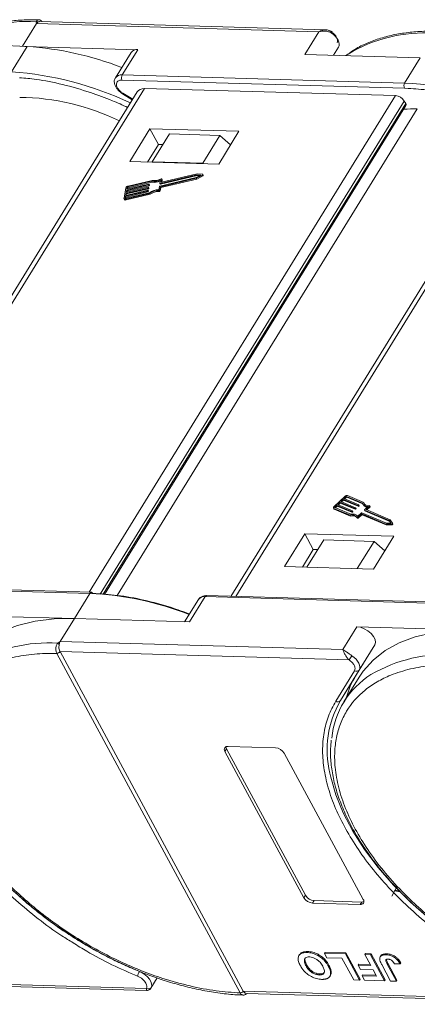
# Model space of a CAD drawing. Header units: millimetres. Extents: x 3152 to 4623, y 378 to 1412.
# Tile 32 of 45: x 4198 to 4236, y 1131 to 1226. Entities that reach past the tile are written whole.
import ezdxf

# ---------------------------------------------------------------- set-up
doc = ezdxf.new("R2010")
doc.units = ezdxf.units.MM

msp = doc.modelspace()

# ---------------------------------------------------------------- linework, layer by layer
at = {"color": 7, "linetype": 'Continuous', "lineweight": 15}
for p, q in [((4198.146, 1223.012), (4199.493, 1225.197)), ((4199.493, 1225.197), (4199.465, 1225.371)), ((4199.493, 1225.197), (4226.68, 1224.416)), ((4227.339, 1224.602), (4199.785, 1225.394)), ((4226.68, 1224.416), (4225.33, 1222.226)), ((4187.383, 1223.537), (4198.592, 1222.99)), ((4198.592, 1222.99), (4197.093, 1220.558)), ((4209.233, 1222.689), (4198.367, 1223.001)), ((4208.584, 1222.418), (4207.085, 1219.985)), ((4207.734, 1220.256), (4209.233, 1222.689)), ((4225.33, 1222.226), (4236.42, 1221.907)), ((4228.565, 1222.918), (4228.089, 1222.147)), ((4228.089, 1222.147), (4228.565, 1222.918)), ((4236.42, 1221.907), (4234.921, 1219.475)), ((4234.921, 1219.475), (4207.734, 1220.256)), ((4207.719, 1219.762), (4234.906, 1218.98)), ((4209.179, 1218.621), (4179.915, 1171.15)), ((4180.388, 1171.136), (4209.868, 1218.957)), ((4207.775, 1218.436), (4208.71, 1217.86)), ((4208.744, 1217.915), (4207.808, 1218.491)), ((4209.868, 1218.957), (4234.051, 1218.262)), ((4234.906, 1218.98), (4235.268, 1218.951)), ((4234.051, 1218.262), (4204.572, 1170.441)), ((4205.63, 1170.271), (4234.894, 1217.742)), ((4205.907, 1170.249), (4235.03, 1217.491)), ((4247.456, 1217.521), (4218.192, 1170.049)), ((4218.665, 1170.036), (4248.145, 1217.857)), ((4235.03, 1217.491), (4234.894, 1217.742)), ((4206.022, 1170.24), (4235.042, 1217.315)), ((4207.26, 1170.14), (4236.145, 1216.998)), ((4210.408, 1215.079), (4208.459, 1211.917)), ((4218.977, 1214.833), (4210.408, 1215.079)), ((4210.408, 1215.079), (4211.222, 1213.57)), ((4212.28, 1214.58), (4210.631, 1211.904)), ((4217.136, 1214.44), (4212.28, 1214.58)), ((4217.028, 1211.671), (4218.977, 1214.833)), ((4215.487, 1211.764), (4217.136, 1214.44)), ((4217.136, 1214.44), (4218.174, 1213.529)), ((4211.222, 1213.57), (4210.173, 1211.868)), ((4211.651, 1213.558), (4211.222, 1213.57)), ((4208.459, 1211.917), (4217.028, 1211.671)), ((4210.631, 1211.904), (4210.627, 1211.855)), ((4215.487, 1211.764), (4210.631, 1211.904)), ((4215.545, 1211.713), (4215.487, 1211.764)), ((4208.281, 1209.472), (4210.557, 1210.011)), ((4210.61, 1210.104), (4208.296, 1209.556)), ((4208.322, 1209.396), (4210.598, 1209.936)), ((4210.557, 1210.011), (4210.598, 1209.936)), ((4214.859, 1210.385), (4211.346, 1209.552)), ((4211.428, 1210.146), (4211.367, 1209.82)), ((4211.368, 1209.812), (4211.409, 1209.736)), ((4211.392, 1209.806), (4214.906, 1210.638)), ((4211.392, 1209.806), (4211.433, 1209.73)), ((4211.417, 1209.489), (4214.867, 1210.306)), ((4211.433, 1209.73), (4214.947, 1210.563)), ((4211.458, 1209.413), (4214.908, 1210.231)), ((4211.499, 1209.932), (4211.556, 1210.237)), ((4211.507, 1209.918), (4211.499, 1209.932)), ((4214.946, 1210.728), (4211.525, 1209.918)), ((4211.553, 1209.924), (4211.597, 1210.162)), ((4211.595, 1210.178), (4211.554, 1210.254)), ((4211.556, 1210.237), (4211.597, 1210.162)), ((4215.295, 1210.609), (4214.859, 1210.385)), ((4214.867, 1210.306), (4215.459, 1210.611)), ((4214.908, 1210.231), (4214.867, 1210.306)), ((4214.906, 1210.638), (4215.295, 1210.609)), ((4214.906, 1210.638), (4214.947, 1210.563)), ((4214.908, 1210.231), (4215.5, 1210.536)), ((4215.474, 1210.689), (4214.946, 1210.728)), ((4214.947, 1210.563), (4215.172, 1210.546)), ((4215.459, 1210.611), (4215.5, 1210.536)), ((4215.541, 1210.599), (4215.5, 1210.675)), ((4208.098, 1209.388), (4207.911, 1208.376)), ((4208.058, 1208.572), (4210.173, 1209.073)), ((4208.062, 1208.29), (4210.375, 1208.839)), ((4210.188, 1209.157), (4208.074, 1208.656)), ((4208.074, 1208.656), (4208.113, 1208.867)), ((4210.354, 1208.914), (4208.078, 1208.375)), ((4208.099, 1208.496), (4210.213, 1208.997)), ((4208.113, 1208.867), (4210.227, 1209.368)), ((4208.113, 1208.867), (4208.154, 1208.792)), ((4210.243, 1209.453), (4208.129, 1208.952)), ((4208.129, 1208.952), (4208.168, 1209.163)), ((4208.154, 1208.792), (4210.268, 1209.293)), ((4208.168, 1209.163), (4210.282, 1209.664)), ((4208.168, 1209.163), (4208.209, 1209.087)), ((4210.298, 1209.748), (4208.183, 1209.247)), ((4208.183, 1209.247), (4208.215, 1209.416)), ((4208.186, 1208.965), (4208.209, 1209.087)), ((4208.209, 1209.087), (4210.323, 1209.588)), ((4208.255, 1209.34), (4208.215, 1209.416)), ((4208.241, 1209.261), (4208.255, 1209.34)), ((4208.281, 1209.472), (4208.322, 1209.396)), ((4210.173, 1209.073), (4210.213, 1208.997)), ((4210.206, 1209.101), (4210.213, 1209.143)), ((4210.206, 1209.101), (4210.246, 1209.025)), ((4210.253, 1209.076), (4210.212, 1209.151)), ((4210.213, 1209.143), (4210.254, 1209.068)), ((4210.227, 1209.368), (4210.268, 1209.293)), ((4210.246, 1209.025), (4210.254, 1209.068)), ((4210.26, 1209.396), (4210.268, 1209.438)), ((4210.26, 1209.396), (4210.301, 1209.321)), ((4210.308, 1209.371), (4210.267, 1209.447)), ((4210.268, 1209.438), (4210.309, 1209.363)), ((4210.282, 1209.664), (4210.323, 1209.588)), ((4210.301, 1209.321), (4210.309, 1209.363)), ((4210.315, 1209.692), (4210.323, 1209.734)), ((4210.315, 1209.692), (4210.356, 1209.616)), ((4210.362, 1209.667), (4210.322, 1209.742)), ((4210.323, 1209.734), (4210.364, 1209.658)), ((4210.356, 1209.616), (4210.364, 1209.658)), ((4210.416, 1208.763), (4210.375, 1208.839)), ((4211.312, 1209.524), (4211.252, 1209.198)), ((4211.266, 1209.105), (4211.307, 1209.029)), ((4211.357, 1209.162), (4211.417, 1209.489)), ((4211.398, 1209.087), (4211.357, 1209.162)), ((4211.398, 1209.087), (4211.458, 1209.413)), ((4211.458, 1209.413), (4211.417, 1209.489)), ((4207.917, 1208.326), (4207.958, 1208.251)), ((4208.027, 1208.403), (4208.058, 1208.572)), ((4208.027, 1208.403), (4208.042, 1208.376)), ((4208.058, 1208.572), (4208.099, 1208.496)), ((4208.103, 1208.215), (4208.062, 1208.29)), ((4208.077, 1208.375), (4208.099, 1208.496)), ((4208.103, 1208.215), (4210.416, 1208.763)), ((4208.131, 1208.67), (4208.154, 1208.792)), ((4229.173, 1179.675), (4228.127, 1178.687)), ((4229.252, 1179.641), (4229.078, 1179.477)), ((4229.078, 1179.477), (4230.511, 1178.874)), ((4229.161, 1179.441), (4229.293, 1179.566)), ((4229.293, 1179.566), (4229.252, 1179.641)), ((4230.879, 1179.016), (4229.335, 1179.666)), ((4229.335, 1179.666), (4229.376, 1179.59)), ((4229.376, 1179.59), (4230.903, 1178.948)), ((4230.991, 1179.088), (4229.422, 1179.748)), ((4228.077, 1178.546), (4228.118, 1178.47)), ((4228.115, 1178.513), (4229.684, 1177.854)), ((4228.156, 1178.438), (4228.115, 1178.513)), ((4228.202, 1178.596), (4229.746, 1177.946)), ((4228.38, 1178.818), (4228.206, 1178.653)), ((4228.206, 1178.653), (4228.247, 1178.578)), ((4228.247, 1178.578), (4228.421, 1178.743)), ((4229.814, 1178.215), (4228.38, 1178.818)), ((4228.421, 1178.743), (4228.38, 1178.818)), ((4228.421, 1178.743), (4229.855, 1178.14)), ((4228.685, 1179.106), (4228.468, 1178.9)), ((4228.468, 1178.9), (4229.901, 1178.297)), ((4228.551, 1178.865), (4228.726, 1179.031)), ((4230.119, 1178.503), (4228.685, 1179.106)), ((4228.726, 1179.031), (4228.685, 1179.106)), ((4228.726, 1179.031), (4230.16, 1178.428)), ((4228.99, 1179.394), (4228.773, 1179.188)), ((4228.773, 1179.188), (4230.206, 1178.586)), ((4228.856, 1179.153), (4229.031, 1179.319)), ((4230.424, 1178.791), (4228.99, 1179.394)), ((4229.031, 1179.319), (4228.99, 1179.394)), ((4229.031, 1179.319), (4230.465, 1178.716)), ((4230.16, 1178.428), (4230.119, 1178.503)), ((4230.204, 1178.557), (4230.161, 1178.515)), ((4230.201, 1178.44), (4230.161, 1178.515)), ((4230.245, 1178.481), (4230.204, 1178.557)), ((4230.253, 1178.505), (4230.213, 1178.58)), ((4230.465, 1178.716), (4230.424, 1178.791)), ((4230.509, 1178.845), (4230.466, 1178.804)), ((4230.506, 1178.728), (4230.466, 1178.804)), ((4230.506, 1178.728), (4230.55, 1178.769)), ((4230.55, 1178.769), (4230.509, 1178.845)), ((4230.558, 1178.793), (4230.518, 1178.868)), ((4230.912, 1178.929), (4230.953, 1178.853)), ((4231.031, 1179.013), (4230.991, 1179.088)), ((4231.048, 1178.953), (4231.031, 1179.013)), ((4231.064, 1178.373), (4231.401, 1178.692)), ((4231.209, 1178.402), (4231.546, 1178.72)), ((4231.292, 1178.367), (4231.587, 1178.645)), ((4231.546, 1178.72), (4231.587, 1178.645)), ((4231.603, 1178.692), (4231.562, 1178.767)), ((4228.156, 1178.438), (4229.724, 1177.778)), ((4229.724, 1177.778), (4229.684, 1177.854)), ((4229.855, 1178.14), (4229.814, 1178.215)), ((4229.899, 1178.268), (4229.856, 1178.227)), ((4229.856, 1178.227), (4229.896, 1178.152)), ((4229.896, 1178.152), (4229.94, 1178.193)), ((4229.94, 1178.193), (4229.899, 1178.268)), ((4229.948, 1178.217), (4229.908, 1178.292)), ((4230.201, 1178.44), (4230.245, 1178.481)), ((4230.34, 1177.658), (4230.381, 1177.583)), ((4230.422, 1177.767), (4230.759, 1178.085)), ((4230.436, 1177.672), (4230.751, 1177.97)), ((4230.477, 1177.596), (4230.436, 1177.672)), ((4230.477, 1177.596), (4230.792, 1177.894)), ((4230.792, 1177.894), (4230.751, 1177.97)), ((4230.793, 1177.982), (4233.113, 1177.006)), ((4230.834, 1177.906), (4230.793, 1177.982)), ((4230.801, 1178.098), (4233.184, 1177.095)), ((4230.834, 1177.906), (4233.153, 1176.931)), ((4231.056, 1178.35), (4231.097, 1178.274)), ((4233.445, 1177.342), (4231.062, 1178.344)), ((4231.103, 1178.269), (4231.062, 1178.344)), ((4231.103, 1178.269), (4233.486, 1177.267)), ((4233.548, 1177.418), (4231.209, 1178.402)), ((4233.113, 1177.006), (4233.67, 1177.015)), ((4233.153, 1176.931), (4233.113, 1177.006)), ((4233.153, 1176.931), (4233.711, 1176.939)), ((4233.184, 1177.095), (4233.594, 1177.101)), ((4233.594, 1177.101), (4233.445, 1177.342)), ((4233.486, 1177.267), (4233.445, 1177.342)), ((4233.486, 1177.267), (4233.588, 1177.101)), ((4233.75, 1177.09), (4233.548, 1177.418)), ((4233.67, 1177.015), (4233.711, 1176.939)), ((4233.792, 1177.014), (4233.751, 1177.089)), ((4225.321, 1176.079), (4223.372, 1172.917)), ((4233.891, 1175.833), (4225.321, 1176.079)), ((4225.321, 1176.079), (4226.136, 1174.57)), ((4231.941, 1172.671), (4233.891, 1175.833)), ((4227.134, 1175.483), (4225.514, 1172.855)), ((4227.134, 1175.483), (4231.99, 1175.343)), ((4230.37, 1172.716), (4231.99, 1175.343)), ((4231.99, 1175.343), (4233.027, 1174.432)), ((4225.086, 1172.868), (4226.136, 1174.57)), ((4226.136, 1174.57), (4226.564, 1174.558)), ((4223.372, 1172.917), (4231.941, 1172.671)), ((4177.442, 1171.118), (4204.629, 1170.337)), ((4204.775, 1170.435), (4177.588, 1171.217)), ((4204.629, 1170.337), (4203.129, 1167.904)), ((4214.219, 1167.585), (4215.719, 1170.018)), ((4215.719, 1170.018), (4242.906, 1169.236)), ((4243.052, 1169.335), (4215.865, 1170.116)), ((4215.07, 1169.746), (4213.746, 1167.599)), ((4203.129, 1167.904), (4192.04, 1168.223)), ((4201.78, 1165.715), (4203.129, 1167.904)), ((4203.129, 1167.904), (4214.219, 1167.585)), ((4230.317, 1167.122), (4228.967, 1164.933)), ((4241.406, 1166.804), (4230.317, 1167.122)), ((4201.541, 1165.548), (4201.78, 1165.715)), ((4228.967, 1164.933), (4201.78, 1165.715)), ((4232.051, 1165.382), (4230.239, 1162.441)), ((4230.552, 1162.949), (4232.051, 1165.382)), ((4201.447, 1164.56), (4201.446, 1164.561)), ((4219.088, 1131.865), (4201.447, 1164.56)), ((4201.751, 1164.725), (4229.577, 1163.925)), ((4201.752, 1164.724), (4219.393, 1132.03)), ((4228.291, 1159.949), (4230.104, 1162.89)), ((4228.739, 1160.008), (4230.552, 1162.949)), ((4228.739, 1160.008), (4230.239, 1162.441)), ((4230.537, 1162.258), (4229.083, 1159.898)), ((4217.777, 1155.35), (4217.627, 1155.107)), ((4225.227, 1141.023), (4217.627, 1155.107)), ((4217.777, 1155.35), (4225.377, 1141.266)), ((4217.927, 1155.594), (4222.498, 1155.462)), ((4223.34, 1154.943), (4230.94, 1140.858)), ((4234.482, 1141.593), (4233.98, 1141.705)), ((4234.442, 1141.669), (4234.01, 1141.765)), ((4225.377, 1141.266), (4225.227, 1141.023)), ((4226.22, 1140.746), (4226.07, 1140.503)), ((4226.22, 1140.746), (4230.79, 1140.615)), ((4230.79, 1140.615), (4230.64, 1140.372)), ((4230.64, 1140.372), (4226.07, 1140.503)), ((4225.595, 1135.844), (4225.535, 1135.747)), ((4224.807, 1135.55), (4224.747, 1135.452)), ((4227.204, 1135.667), (4227.264, 1135.764)), ((4227.204, 1135.667), (4227.43, 1135.248)), ((4229.218, 1135.609), (4227.204, 1135.667)), ((4227.264, 1135.764), (4229.278, 1135.706)), ((4227.43, 1135.248), (4228.895, 1135.206)), ((4228.895, 1135.206), (4230.026, 1133.11)), ((4229.278, 1135.706), (4229.218, 1135.609)), ((4230.575, 1133.094), (4229.218, 1135.609)), ((4229.278, 1135.706), (4230.635, 1133.191)), ((4231.086, 1135.555), (4231.146, 1135.653)), ((4231.086, 1135.555), (4231.66, 1134.491)), ((4231.635, 1135.54), (4231.086, 1135.555)), ((4231.146, 1135.653), (4231.695, 1135.637)), ((4231.695, 1135.637), (4231.635, 1135.54)), ((4232.992, 1133.024), (4231.635, 1135.54)), ((4231.695, 1135.637), (4233.052, 1133.122)), ((4232.627, 1135.422), (4232.567, 1135.324)), ((4233.213, 1135.625), (4233.153, 1135.528)), ((4225.494, 1134.569), (4225.434, 1134.471)), ((4227.582, 1134.433), (4227.642, 1134.53)), ((4230.452, 1134.526), (4230.512, 1134.623)), ((4230.452, 1134.526), (4230.678, 1134.107)), ((4231.66, 1134.491), (4230.452, 1134.526)), ((4230.512, 1134.623), (4231.606, 1134.592)), ((4230.678, 1134.107), (4231.886, 1134.072)), ((4231.886, 1134.072), (4232.217, 1133.459)), ((4232.723, 1134.593), (4233.578, 1133.008)), ((4233.249, 1134.62), (4233.309, 1134.717)), ((4234.128, 1132.992), (4233.249, 1134.62)), ((4233.309, 1134.717), (4234.188, 1133.089)), ((4233.955, 1134.647), (4234.487, 1134.664)), ((4234.487, 1134.664), (4234.547, 1134.761)), ((4210.076, 1132.297), (4181.117, 1133.129)), ((4210.507, 1132.326), (4211.107, 1133.3)), ((4226.702, 1133.586), (4226.762, 1133.684)), ((4227.72, 1133.457), (4227.78, 1133.554)), ((4227.859, 1133.895), (4227.799, 1133.797)), ((4230.026, 1133.11), (4230.575, 1133.094)), ((4230.575, 1133.094), (4230.635, 1133.191)), ((4230.825, 1133.499), (4230.885, 1133.597)), ((4230.825, 1133.499), (4231.052, 1133.08)), ((4232.217, 1133.459), (4230.825, 1133.499)), ((4230.885, 1133.597), (4232.163, 1133.56)), ((4231.052, 1133.08), (4232.992, 1133.024)), ((4232.992, 1133.024), (4233.052, 1133.122)), ((4233.578, 1133.008), (4234.128, 1132.992)), ((4234.188, 1133.089), (4234.128, 1132.992)), ((4181.397, 1132.916), (4210.085, 1132.091)), ((4219.089, 1131.864), (4219.088, 1131.865)), ((4219.393, 1132.03), (4219.394, 1132.029)), ((4248.353, 1131.196), (4219.394, 1132.029)), ((4219.674, 1131.816), (4248.361, 1130.991))]:
    msp.add_line(p, q, dxfattribs=at)
at = {"color": 7, "linetype": 'Continuous', "lineweight": 15, "flags": 128}
for points in [[(4228.565, 1222.918), (4228.623, 1223.061), (4228.637, 1223.225), (4228.606, 1223.404), (4228.53, 1223.592), (4228.413, 1223.782), (4228.259, 1223.968), (4228.073, 1224.142), (4227.863, 1224.299)], [(4229.504, 1222.271), (4229.468, 1222.247), (4229.273, 1222.113)], [(4207.808, 1218.491), (4207.791, 1218.462), (4207.779, 1218.444), (4207.775, 1218.436), (4207.775, 1218.436)], [(4211.367, 1209.82), (4211.367, 1209.816), (4211.368, 1209.812), (4211.37, 1209.809), (4211.373, 1209.807), (4211.377, 1209.805), (4211.382, 1209.805), (4211.387, 1209.805), (4211.392, 1209.806)], [(4211.48, 1210.255), (4211.494, 1210.262), (4211.509, 1210.266), (4211.523, 1210.268), (4211.535, 1210.266), (4211.545, 1210.262), (4211.552, 1210.256), (4211.556, 1210.247), (4211.556, 1210.237)], [(4211.525, 1209.918), (4211.519, 1209.917), (4211.514, 1209.917), (4211.509, 1209.917), (4211.505, 1209.919), (4211.502, 1209.921), (4211.5, 1209.924), (4211.499, 1209.928), (4211.499, 1209.932)], [(4211.597, 1210.162), (4211.597, 1210.172), (4211.595, 1210.178)], [(4215.474, 1210.689), (4215.487, 1210.686), (4215.497, 1210.679), (4215.502, 1210.67), (4215.502, 1210.658), (4215.497, 1210.646), (4215.488, 1210.633), (4215.475, 1210.621), (4215.459, 1210.611)], [(4215.5, 1210.536), (4215.516, 1210.546), (4215.529, 1210.557), (4215.538, 1210.57), (4215.543, 1210.583), (4215.543, 1210.595), (4215.541, 1210.599)], [(4210.213, 1209.143), (4210.214, 1209.147), (4210.213, 1209.151), (4210.211, 1209.154), (4210.208, 1209.156), (4210.204, 1209.158), (4210.199, 1209.158), (4210.194, 1209.158), (4210.188, 1209.157)], [(4210.268, 1209.438), (4210.268, 1209.442), (4210.267, 1209.446), (4210.265, 1209.449), (4210.262, 1209.451), (4210.258, 1209.453), (4210.254, 1209.454), (4210.249, 1209.454), (4210.243, 1209.453)], [(4210.323, 1209.734), (4210.323, 1209.738), (4210.322, 1209.741), (4210.32, 1209.744), (4210.317, 1209.747), (4210.313, 1209.748), (4210.308, 1209.749), (4210.303, 1209.749), (4210.298, 1209.748)], [(4208.062, 1208.29), (4208.028, 1208.285), (4207.997, 1208.284), (4207.969, 1208.289), (4207.945, 1208.298), (4207.927, 1208.312), (4207.915, 1208.33), (4207.909, 1208.352), (4207.911, 1208.376)], [(4208.078, 1208.375), (4208.066, 1208.373), (4208.056, 1208.373), (4208.047, 1208.374), (4208.039, 1208.377), (4208.033, 1208.382), (4208.029, 1208.388), (4208.027, 1208.395), (4208.027, 1208.403)], [(4228.115, 1178.513), (4228.094, 1178.525), (4228.08, 1178.542), (4228.071, 1178.562), (4228.069, 1178.585), (4228.074, 1178.61), (4228.086, 1178.636), (4228.104, 1178.662), (4228.127, 1178.687)], [(4228.206, 1178.653), (4228.198, 1178.645), (4228.192, 1178.636), (4228.189, 1178.628), (4228.187, 1178.619), (4228.188, 1178.612), (4228.19, 1178.605), (4228.195, 1178.6), (4228.202, 1178.596)], [(4230.206, 1178.586), (4230.21, 1178.584), (4230.212, 1178.581), (4230.214, 1178.577), (4230.214, 1178.574), (4230.213, 1178.569), (4230.211, 1178.565), (4230.208, 1178.561), (4230.204, 1178.557)], [(4230.511, 1178.874), (4230.515, 1178.872), (4230.517, 1178.869), (4230.519, 1178.866), (4230.519, 1178.862), (4230.518, 1178.858), (4230.516, 1178.853), (4230.513, 1178.849), (4230.509, 1178.845)], [(4231.529, 1178.781), (4231.541, 1178.781), (4231.552, 1178.777), (4231.56, 1178.771), (4231.564, 1178.763), (4231.565, 1178.753), (4231.562, 1178.742), (4231.555, 1178.731), (4231.546, 1178.72)], [(4231.587, 1178.645), (4231.596, 1178.656), (4231.603, 1178.667), (4231.606, 1178.678), (4231.605, 1178.687), (4231.603, 1178.692)], [(4229.901, 1178.297), (4229.905, 1178.295), (4229.907, 1178.293), (4229.909, 1178.289), (4229.909, 1178.285), (4229.908, 1178.281), (4229.906, 1178.277), (4229.903, 1178.273), (4229.899, 1178.268)], [(4230.436, 1177.672), (4230.424, 1177.662), (4230.41, 1177.654), (4230.395, 1177.648), (4230.381, 1177.645), (4230.367, 1177.644), (4230.355, 1177.646), (4230.346, 1177.651), (4230.34, 1177.658)], [(4230.381, 1177.583), (4230.387, 1177.576), (4230.396, 1177.571), (4230.408, 1177.569), (4230.421, 1177.569), (4230.436, 1177.573), (4230.451, 1177.579), (4230.465, 1177.587), (4230.477, 1177.596)], [(4231.062, 1178.344), (4231.059, 1178.346), (4231.056, 1178.349), (4231.055, 1178.353), (4231.055, 1178.356), (4231.056, 1178.361), (4231.057, 1178.365), (4231.06, 1178.369), (4231.064, 1178.373)], [(4233.75, 1177.09), (4233.754, 1177.08), (4233.752, 1177.068), (4233.745, 1177.055), (4233.734, 1177.042), (4233.72, 1177.031), (4233.704, 1177.022), (4233.687, 1177.017), (4233.67, 1177.015)], [(4233.711, 1176.939), (4233.727, 1176.941), (4233.744, 1176.947), (4233.761, 1176.956), (4233.775, 1176.967), (4233.786, 1176.979), (4233.793, 1176.992), (4233.794, 1177.004), (4233.792, 1177.014)], [(4192.26, 1163.358), (4192.659, 1163.944), (4193.617, 1165.009), (4194.778, 1165.921), (4196.131, 1166.671), (4197.66, 1167.249), (4199.349, 1167.65), (4201.179, 1167.869), (4203.129, 1167.904)], [(4232.051, 1165.382), (4232.123, 1165.613), (4232.086, 1165.888), (4231.943, 1166.182), (4231.707, 1166.471), (4231.398, 1166.729), (4231.043, 1166.935), (4230.672, 1167.07), (4230.317, 1167.122)], [(4230.537, 1162.258), (4230.936, 1162.843), (4231.894, 1163.909), (4233.055, 1164.821), (4234.408, 1165.571), (4235.937, 1166.149), (4237.626, 1166.55), (4239.456, 1166.769), (4241.406, 1166.804)], [(4229.85, 1164.33), (4230.06, 1164.173), (4230.246, 1163.999), (4230.4, 1163.813), (4230.517, 1163.623), (4230.593, 1163.435), (4230.624, 1163.256), (4230.61, 1163.092), (4230.552, 1162.949)], [(4209.394, 1133.926), (4207.198, 1134.903), (4205.039, 1136.026), (4202.94, 1137.281), (4200.923, 1138.657), (4199.01, 1140.137), (4197.221, 1141.708), (4195.574, 1143.351), (4194.088, 1145.05), (4192.777, 1146.786), (4191.655, 1148.542), (4190.735, 1150.299), (4190.026, 1152.038), (4189.536, 1153.741), (4189.456, 1154.122)], [(4247.671, 1132.825), (4245.475, 1133.803), (4243.316, 1134.925), (4241.217, 1136.181), (4239.2, 1137.556), (4237.287, 1139.037), (4235.498, 1140.607), (4233.851, 1142.25), (4232.364, 1143.949), (4231.053, 1145.686), (4229.932, 1147.442), (4229.012, 1149.199), (4228.303, 1150.938), (4227.813, 1152.641), (4227.732, 1153.022)], [(4234.134, 1142.022), (4234.029, 1141.801), (4233.684, 1141.18)], [(4209.394, 1133.926), (4209.673, 1133.789), (4209.934, 1133.616), (4210.164, 1133.415), (4210.351, 1133.197), (4210.487, 1132.972), (4210.564, 1132.751), (4210.578, 1132.545), (4210.529, 1132.366)]]:
    msp.add_lwpolyline(points, dxfattribs=at)
at = {"color": 7, "linetype": 'Continuous', "lineweight": 15}
for centre, radius, start, end in [((4198.53, 1211.252), 14.15, 86.21226, 121.07297), ((4199.562, 1225.08), 0.306, 69.74741, 108.5156), ((4227.335, 1224.674), 0.647, 324.5742, 337.63278), ((4236.807, 1210.152), 14.15, 86.21226, 121.07297), ((4196.66, 1192.763), 30.29, 68.63829, 86.34175), ((4209.137, 1222.008), 0.688, 81.96358, 143.42725), ((4194.844, 1188.672), 31.965, 64.65808, 85.9657), ((4207.638, 1219.573), 0.69, 82.00241, 143.0234), ((4208.204, 1219.995), 0.538, 150.95613, 205.74517), ((4235.391, 1219.214), 0.538, 150.95613, 205.74517), ((4233.272, 1188.051), 31.467, 64.53337, 86.99672), ((4197.654, 1195.697), 22.403, 64.03209, 89.45086), ((4233.971, 1217.189), 1.076, 30.95613, 85.74517), ((4234.888, 1217.393), 0.173, 333.36398, 34.64949), ((4237.086, 1156.51), 60.495, 90.89067, 92.14196), ((4210.801, 1211.315), 1.326, 259.41771, 298.19154), ((4210.841, 1211.215), 1.302, 259.26079, 295.83746), ((4210.856, 1211.266), 1.188, 258.0397, 301.68332), ((4208.344, 1209.299), 0.262, 100.47925, 160.04254), ((4208.297, 1209.386), 0.0872, 100.47925, 160.04254), ((4208.337, 1209.31), 0.0872, 100.47925, 160.04254), ((4210.165, 1209.116), 0.0436, 280.47925, 340.04254), ((4210.205, 1209.04), 0.0436, 280.47925, 340.04254), ((4210.219, 1209.411), 0.0436, 280.47925, 340.04254), ((4210.242, 1209.07), 0.0121, 347.28267, 27.51386), ((4210.26, 1209.336), 0.0436, 280.47925, 340.04254), ((4210.274, 1209.706), 0.0436, 280.47925, 340.04254), ((4210.297, 1209.366), 0.0121, 347.28267, 27.51386), ((4210.315, 1209.631), 0.0436, 280.47925, 340.04254), ((4211.27, 1207.583), 1.616, 90.62184, 124.50109), ((4210.352, 1209.661), 0.0121, 347.28267, 27.51386), ((4211.193, 1207.724), 1.383, 86.96732, 126.27921), ((4211.234, 1207.648), 1.383, 86.96732, 126.27921), ((4211.273, 1209.194), 0.0895, 265.73675, 339.43857), ((4211.314, 1209.118), 0.0895, 265.73675, 339.43857), ((4211.353, 1209.51), 0.0436, 100.47925, 160.04254), ((4211.425, 1209.75), 0.021, 219.90183, 292.51357), ((4208.054, 1208.332), 0.126, 219.90183, 292.51357), ((4229.362, 1179.493), 0.262, 76.65876, 136.22204), ((4229.315, 1179.581), 0.0872, 76.65876, 136.22204), ((4229.356, 1179.505), 0.0872, 76.65876, 136.22204), ((4230.129, 1178.546), 0.0436, 256.65876, 316.22204), ((4230.233, 1178.499), 0.021, 304.18773, 16.79947), ((4230.434, 1178.834), 0.0436, 256.65876, 316.22204), ((4230.475, 1178.758), 0.0436, 256.65876, 316.22204), ((4230.538, 1178.787), 0.021, 304.18773, 16.79947), ((4231.346, 1179.186), 0.497, 199.88446, 276.34019), ((4231.368, 1179.114), 0.49, 212.19031, 265.68863), ((4231.428, 1179.229), 0.459, 197.87163, 282.66726), ((4228.181, 1178.506), 0.0725, 209.18743, 249.41863), ((4229.875, 1177.297), 0.588, 37.86047, 109.03364), ((4229.916, 1177.222), 0.588, 37.86047, 109.03364), ((4229.931, 1177.278), 0.693, 44.85727, 105.46591), ((4229.824, 1178.258), 0.0436, 256.65876, 316.22204), ((4229.865, 1178.182), 0.0436, 256.65876, 316.22204), ((4229.928, 1178.21), 0.021, 304.18773, 16.79947), ((4230.17, 1178.47), 0.0436, 256.65876, 316.22204), ((4230.783, 1177.939), 0.0436, 76.65876, 136.22204), ((4230.791, 1178.055), 0.0436, 76.65876, 136.22204), ((4230.823, 1177.864), 0.0436, 76.65876, 136.22204), ((4231.107, 1178.28), 0.0121, 209.18743, 249.41863), ((4204.787, 1170.259), 0.176, 94.04353, 153.96822), ((4203.2, 1140.231), 30.139, 68.6387, 87.2827), ((4204.755, 1170.264), 0.173, 22.0518, 83.33731), ((4215.623, 1169.336), 0.688, 81.96358, 143.42725), ((4215.877, 1169.941), 0.176, 94.04353, 153.96822), ((4200.68, 1151.083), 14.491, 86.59204, 120.13559), ((4201.146, 1165.01), 0.667, 38.2755, 53.68319), ((4201.44, 1164.939), 0.378, 270.93814, 325.57), ((4201.441, 1164.936), 0.377, 270.96032, 325.74097), ((4224.658, 1167.529), 6.098, 323.77082, 328.35685), ((4238.957, 1149.982), 14.491, 86.59204, 120.13559), ((4236.08, 1155.585), 8.207, 122.40058, 174.33401), ((4237.219, 1158.163), 8.187, 148.49752, 165.16287), ((4230.297, 1163.148), 0.323, 233.16695, 321.99372), ((4237.061, 1155.243), 9.59, 150.2055, 193.3954), ((4228.485, 1160.207), 0.323, 233.16695, 321.99372), ((4217.87, 1155.294), 0.306, 79.14736, 217.56468), ((4218.162, 1155.577), 0.446, 182.64256, 210.45521), ((4222.418, 1154.39), 1.076, 30.95613, 85.74517), ((4226.15, 1141.576), 1.076, 210.95613, 265.74517), ((4226.3, 1141.819), 1.076, 210.95613, 265.74517), ((4230.698, 1140.672), 0.306, 259.14736, 37.56468), ((4230.819, 1141.06), 0.446, 266.24921, 294.05501), ((4210.463, 1133.27), 1.254, 148.485, 171.00747), ((4210.266, 1132.573), 0.335, 235.49296, 321.92989), ((4219.082, 1132.242), 0.377, 270.96032, 325.74097), ((4219.083, 1132.239), 0.376, 270.98033, 325.91135)]:
    msp.add_arc(centre, radius, start, end, dxfattribs=at)
msp.add_ellipse((4210.411, 1217.951), major_axis=(-1.256, 0.627), ratio=0.628473, start_param=5.441514, end_param=6.226831, dxfattribs=at)
for points, knots in [([(4199.698, 1225.554), (4199.426, 1225.562), (4198.62, 1225.586), (4197.344, 1225.498), (4195.876, 1225.294), (4194.488, 1224.963), (4193.192, 1224.504), (4192.145, 1224.019), (4191.584, 1223.637), (4191.376, 1223.496)], [0, 0, 0, 0, 0.082191, 0.244093, 0.406945, 0.570776, 0.735755, 0.902211, 1, 1, 1, 1]), ([(4199.465, 1225.371), (4199.473, 1225.397), (4199.49, 1225.454), (4199.544, 1225.519), (4199.613, 1225.558), (4199.666, 1225.576), (4199.696, 1225.567), (4199.699, 1225.566)], [0, 0, 0, 0, 0.217347, 0.475155, 0.716424, 0.972067, 1, 1, 1, 1]), ([(4199.785, 1225.385), (4199.754, 1225.387), (4199.714, 1225.389), (4199.676, 1225.372), (4199.668, 1225.368)], [0, 0, 0, 0, 0.778572, 1, 1, 1, 1]), ([(4200.021, 1225.387), (4200.016, 1225.395), (4199.985, 1225.441), (4199.91, 1225.5), (4199.801, 1225.557), (4199.728, 1225.565), (4199.691, 1225.569)], [0, 0, 0, 0, 0.065262, 0.374079, 0.686602, 1, 1, 1, 1]), ([(4226.68, 1224.416), (4226.781, 1224.467), (4226.982, 1224.57), (4227.316, 1224.618), (4227.639, 1224.571), (4227.81, 1224.442), (4227.89, 1224.381)], [0, 0, 0, 0, 0.251519, 0.501784, 0.765632, 1, 1, 1, 1]), ([(4227.863, 1224.299), (4227.78, 1224.343), (4227.598, 1224.44), (4227.183, 1224.509), (4226.877, 1224.452), (4226.68, 1224.416)], [0, 0, 0, 0, 0.227063, 0.501587, 1, 1, 1, 1]), ([(4227.934, 1224.428), (4227.816, 1224.487), (4227.627, 1224.582), (4227.419, 1224.596), (4227.34, 1224.602)], [0, 0, 0, 0, 0.623427, 1, 1, 1, 1]), ([(4237.975, 1224.454), (4237.703, 1224.462), (4236.897, 1224.486), (4235.621, 1224.397), (4234.153, 1224.193), (4232.765, 1223.863), (4231.469, 1223.404), (4230.422, 1222.918), (4229.861, 1222.537), (4229.653, 1222.396)], [0, 0, 0, 0, 0.082191, 0.244093, 0.406945, 0.570776, 0.735755, 0.902211, 1, 1, 1, 1]), ([(4197.854, 1219.986), (4198.383, 1219.942), (4199.725, 1219.832), (4202.021, 1219.362), (4204.485, 1218.652), (4206.585, 1217.89), (4207.771, 1217.351), (4208.26, 1217.129)], [0, 0, 0, 0, 0.160994, 0.40814, 0.662248, 0.860875, 1, 1, 1, 1]), ([(4207.096, 1219.982), (4207.082, 1219.966), (4206.991, 1219.862), (4206.958, 1219.585), (4207.023, 1219.266), (4207.175, 1218.988), (4207.4, 1218.705), (4207.63, 1218.54), (4207.775, 1218.436)], [0, 0, 0, 0, 0.037615, 0.241517, 0.451999, 0.598171, 0.747954, 1, 1, 1, 1]), ([(4207.808, 1218.491), (4207.725, 1218.548), (4207.555, 1218.665), (4207.354, 1218.883), (4207.22, 1219.109), (4207.166, 1219.323), (4207.192, 1219.511), (4207.3, 1219.657), (4207.479, 1219.75), (4207.64, 1219.758), (4207.719, 1219.762)], [0, 0, 0, 0, 0.12225, 0.25, 0.37775, 0.5, 0.62225, 0.75, 0.87775, 1, 1, 1, 1]), ([(4235.268, 1218.951), (4235.928, 1218.911), (4237.392, 1218.822), (4239.817, 1218.375), (4242.275, 1217.709), (4244.538, 1216.919), (4245.889, 1216.325), (4246.542, 1216.038)], [0, 0, 0, 0, 0.1865637, 0.4136768, 0.6471866, 0.8297137, 1, 1, 1, 1]), ([(4214.211, 1168.353), (4213.635, 1168.564), (4212.159, 1169.106), (4209.825, 1169.72), (4207.277, 1170.19), (4205.694, 1170.283), (4204.915, 1170.328)], [0, 0, 0, 0, 0.180169, 0.461291, 0.734758, 1, 1, 1, 1]), ([(4215.866, 1170.11), (4215.84, 1170.112), (4215.71, 1170.126), (4215.49, 1170.077), (4215.229, 1169.959), (4215.125, 1169.808), (4215.078, 1169.739)], [0, 0, 0, 0, 0.07976, 0.393066, 0.724539, 1, 1, 1, 1]), ([(4201.446, 1164.561), (4201.424, 1164.61), (4201.383, 1164.7), (4201.347, 1164.873), (4201.339, 1165.042), (4201.361, 1165.205), (4201.402, 1165.34), (4201.46, 1165.458), (4201.516, 1165.52), (4201.541, 1165.548)], [0, 0, 0, 0, 0.171846, 0.312445, 0.499101, 0.629839, 0.757504, 0.889024, 1, 1, 1, 1]), ([(4201.67, 1165.424), (4201.659, 1165.346), (4201.637, 1165.191), (4201.662, 1164.956), (4201.71, 1164.805), (4201.746, 1164.736), (4201.751, 1164.725)], [0, 0, 0, 0, 0.313343, 0.6267, 0.940056, 1, 1, 1, 1]), ([(4219.088, 1131.865), (4218.322, 1131.917), (4216.766, 1132.022), (4214.266, 1132.497), (4211.857, 1133.163), (4209.6, 1133.974), (4207.53, 1134.865), (4205.476, 1135.899), (4202.79, 1137.458), (4200.257, 1139.246), (4197.968, 1141.194), (4196.245, 1142.854), (4194.582, 1144.713), (4193.073, 1146.736), (4191.855, 1148.742), (4190.912, 1150.74), (4190.252, 1152.739), (4189.93, 1154.559), (4189.887, 1156.17), (4190.057, 1157.573), (4190.437, 1158.891), (4191.227, 1160.508), (4192.422, 1161.872), (4193.971, 1162.938), (4195.411, 1163.643), (4197.165, 1164.189), (4199.224, 1164.533), (4200.713, 1164.551), (4201.447, 1164.56)], [0, 0, 0, 0, 0.038862, 0.078912, 0.120068, 0.152227, 0.184382, 0.217215, 0.250043, 0.315618, 0.347778, 0.379932, 0.421093, 0.461142, 0.5, 0.538863, 0.578912, 0.620068, 0.652227, 0.684382, 0.717215, 0.750043, 0.815618, 0.847778, 0.879932, 0.921093, 0.96114, 1, 1, 1, 1]), ([(4201.751, 1164.725), (4201.751, 1164.725), (4201.752, 1164.725), (4201.752, 1164.725), (4201.752, 1164.724), (4201.752, 1164.724)], [0, 0, 0, 0, 0.384665, 0.692332, 1, 1, 1, 1]), ([(4228.967, 1164.933), (4229.094, 1164.857), (4229.292, 1164.738), (4229.604, 1164.502), (4229.773, 1164.384), (4229.85, 1164.33)], [0, 0, 0, 0, 0.498413, 0.772928, 1, 1, 1, 1]), ([(4229.577, 1163.925), (4229.507, 1164.003), (4229.357, 1164.167), (4229.184, 1164.457), (4229.049, 1164.73), (4228.994, 1164.865), (4228.967, 1164.933)], [0, 0, 0, 0, 0.234359, 0.498216, 0.748481, 1, 1, 1, 1]), ([(4257.365, 1130.765), (4256.599, 1130.817), (4255.043, 1130.922), (4252.543, 1131.397), (4250.134, 1132.063), (4247.877, 1132.874), (4245.807, 1133.764), (4243.753, 1134.798), (4241.067, 1136.357), (4238.534, 1138.146), (4236.244, 1140.094), (4234.522, 1141.754), (4232.859, 1143.612), (4231.35, 1145.635), (4230.132, 1147.641), (4229.189, 1149.64), (4228.528, 1151.638), (4228.207, 1153.458), (4228.164, 1155.07), (4228.334, 1156.473), (4228.714, 1157.79), (4229.504, 1159.407), (4230.699, 1160.772), (4232.248, 1161.838), (4233.688, 1162.543), (4235.442, 1163.089), (4237.5, 1163.433), (4238.99, 1163.451), (4239.724, 1163.459)], [0, 0, 0, 0, 0.038862, 0.078912, 0.1200677, 0.1522272, 0.1843815, 0.2172151, 0.2500433, 0.3156185, 0.347778, 0.3799323, 0.4210926, 0.4611415, 0.5, 0.5388632, 0.578912, 0.6200677, 0.6522272, 0.6843815, 0.7172151, 0.7500433, 0.8156185, 0.847778, 0.8799323, 0.9210926, 0.9611404, 1, 1, 1, 1]), ([(4229.389, 1147.393), (4229.038, 1148.054), (4228.328, 1149.39), (4227.599, 1151.379), (4227.137, 1153.331), (4226.978, 1155.201), (4227.122, 1156.941), (4227.533, 1158.547), (4228.038, 1159.481), (4228.291, 1159.949)], [0, 0, 0, 0, 0.140659, 0.284672, 0.42968, 0.574689, 0.718702, 0.859346, 1, 1, 1, 1]), ([(4189.592, 1157.298), (4189.561, 1157.03), (4189.477, 1156.312), (4189.542, 1155.076), (4189.765, 1153.613), (4190.169, 1152.113), (4190.738, 1150.592), (4191.469, 1149.063), (4192.352, 1147.538), (4193.377, 1146.031), (4194.53, 1144.557), (4195.795, 1143.131), (4197.14, 1141.781), (4198.517, 1140.538), (4199.785, 1139.501), (4200.961, 1138.615), (4202.15, 1137.776), (4203.024, 1137.222), (4203.507, 1136.916)], [0, 0, 0, 0, 0.04157, 0.111425, 0.181343, 0.251234, 0.321027, 0.390661, 0.460062, 0.529153, 0.597797, 0.665722, 0.732344, 0.796145, 0.855223, 0.897404, 0.943271, 1, 1, 1, 1]), ([(4227.869, 1156.198), (4227.838, 1155.93), (4227.754, 1155.212), (4227.819, 1153.976), (4228.042, 1152.512), (4228.445, 1151.012), (4229.015, 1149.492), (4229.746, 1147.963), (4230.628, 1146.438), (4231.653, 1144.931), (4232.807, 1143.456), (4234.072, 1142.031), (4235.416, 1140.681), (4236.794, 1139.438), (4238.062, 1138.401), (4239.238, 1137.515), (4240.427, 1136.675), (4241.301, 1136.122), (4241.784, 1135.815)], [0, 0, 0, 0, 0.04157, 0.111425, 0.181343, 0.251234, 0.321027, 0.390661, 0.460062, 0.529153, 0.597797, 0.665722, 0.732344, 0.796145, 0.855223, 0.897404, 0.943271, 1, 1, 1, 1]), ([(4203.014, 1136.685), (4202.653, 1136.905), (4201.483, 1137.618), (4199.623, 1138.99), (4197.477, 1140.763), (4195.536, 1142.631), (4193.816, 1144.554), (4192.312, 1146.512), (4191.512, 1147.833), (4191.112, 1148.494)], [0, 0, 0, 0, 0.070334, 0.227828, 0.385321, 0.541734, 0.694482, 0.847251, 1, 1, 1, 1]), ([(4241.291, 1135.585), (4240.929, 1135.805), (4239.759, 1136.518), (4237.9, 1137.889), (4235.754, 1139.663), (4233.812, 1141.531), (4232.093, 1143.454), (4230.589, 1145.412), (4229.789, 1146.733), (4229.389, 1147.393)], [0, 0, 0, 0, 0.070334, 0.227828, 0.385321, 0.541734, 0.694482, 0.847251, 1, 1, 1, 1]), ([(4203.507, 1136.916), (4204.18, 1136.516), (4205.122, 1135.955), (4206.55, 1135.212), (4207.774, 1134.619), (4209.245, 1133.981), (4210.792, 1133.389), (4212.407, 1132.857), (4214.056, 1132.407), (4215.718, 1132.048), (4217.368, 1131.801), (4218.589, 1131.672), (4219.237, 1131.664), (4219.363, 1131.662)], [0, 0, 0, 0, 0.130517, 0.1830178, 0.2699883, 0.3598496, 0.4557965, 0.5554088, 0.6577169, 0.7619604, 0.8676212, 0.9743429, 1, 1, 1, 1]), ([(4209.224, 1133.466), (4208.398, 1133.825), (4206.747, 1134.541), (4204.663, 1135.638), (4203.451, 1136.408), (4203.014, 1136.685)], [0, 0, 0, 0, 0.390081, 0.780187, 1, 1, 1, 1]), ([(4224.818, 1135.542), (4224.864, 1135.607), (4224.966, 1135.751), (4225.259, 1135.839), (4225.493, 1135.842), (4225.595, 1135.844)], [0, 0, 0, 0, 0.315977, 0.703684, 1, 1, 1, 1]), ([(4225.595, 1135.844), (4225.672, 1135.84), (4225.907, 1135.826), (4226.335, 1135.719), (4226.823, 1135.463), (4227.259, 1135.099), (4227.503, 1134.777), (4227.617, 1134.575), (4227.642, 1134.53)], [0, 0, 0, 0, 0.102171, 0.30922, 0.51365, 0.692275, 0.932413, 1, 1, 1, 1]), ([(4224.878, 1134.499), (4224.844, 1134.566), (4224.74, 1134.768), (4224.648, 1135.088), (4224.692, 1135.415), (4224.893, 1135.64), (4225.197, 1135.743), (4225.433, 1135.745), (4225.535, 1135.747)], [0, 0, 0, 0, 0.101888, 0.307343, 0.492963, 0.678647, 0.860791, 1, 1, 1, 1]), ([(4225.762, 1135.327), (4225.688, 1135.325), (4225.538, 1135.321), (4225.371, 1135.236), (4225.272, 1135.093), (4225.262, 1134.857), (4225.346, 1134.639), (4225.421, 1134.495), (4225.434, 1134.471)], [0, 0, 0, 0, 0.1590911, 0.3194511, 0.4859915, 0.6606818, 0.9442887, 1, 1, 1, 1]), ([(4225.494, 1134.569), (4225.46, 1134.635), (4225.366, 1134.823), (4225.296, 1135.076), (4225.365, 1135.205), (4225.387, 1135.247)], [0, 0, 0, 0, 0.271027, 0.764321, 1, 1, 1, 1]), ([(4225.535, 1135.747), (4225.612, 1135.742), (4225.847, 1135.729), (4226.275, 1135.622), (4226.763, 1135.366), (4227.199, 1135.002), (4227.443, 1134.679), (4227.557, 1134.477), (4227.582, 1134.433)], [0, 0, 0, 0, 0.102171, 0.30922, 0.51365, 0.692275, 0.932413, 1, 1, 1, 1]), ([(4227.041, 1134.432), (4227.003, 1134.499), (4226.895, 1134.685), (4226.672, 1134.948), (4226.359, 1135.164), (4226.075, 1135.287), (4225.876, 1135.322), (4225.777, 1135.327), (4225.762, 1135.327)], [0, 0, 0, 0, 0.159163, 0.441094, 0.61902, 0.796885, 0.968573, 1, 1, 1, 1]), ([(4232.527, 1135.069), (4232.524, 1135.131), (4232.519, 1135.255), (4232.61, 1135.402), (4232.808, 1135.519), (4233.023, 1135.525), (4233.153, 1135.528)], [0, 0, 0, 0, 0.20646, 0.413515, 0.645211, 1, 1, 1, 1]), ([(4232.723, 1134.593), (4232.705, 1134.627), (4232.67, 1134.694), (4232.626, 1134.784), (4232.591, 1134.864), (4232.565, 1134.933), (4232.541, 1135.002), (4232.532, 1135.047), (4232.527, 1135.069)], [0, 0, 0, 0, 0.20827, 0.416707, 0.561481, 0.706573, 0.852825, 1, 1, 1, 1]), ([(4232.636, 1135.416), (4232.648, 1135.44), (4232.687, 1135.52), (4232.873, 1135.614), (4233.085, 1135.621), (4233.213, 1135.625)], [0, 0, 0, 0, 0.148382, 0.484821, 1, 1, 1, 1]), ([(4233.343, 1135.109), (4233.295, 1135.109), (4233.217, 1135.107), (4233.139, 1135.069), (4233.103, 1135.011), (4233.123, 1134.859), (4233.195, 1134.724), (4233.249, 1134.62)], [0, 0, 0, 0, 0.189329, 0.302222, 0.415612, 0.548732, 1, 1, 1, 1]), ([(4233.153, 1135.528), (4233.231, 1135.523), (4233.408, 1135.511), (4233.71, 1135.423), (4234.003, 1135.253), (4234.286, 1134.994), (4234.408, 1134.794), (4234.487, 1134.664)], [0, 0, 0, 0, 0.155292, 0.353145, 0.543243, 0.704067, 1, 1, 1, 1]), ([(4233.182, 1135.125), (4233.178, 1135.119), (4233.16, 1135.094), (4233.191, 1134.952), (4233.258, 1134.82), (4233.309, 1134.717)], [0, 0, 0, 0, 0.05409, 0.269563, 1, 1, 1, 1]), ([(4233.213, 1135.625), (4233.291, 1135.62), (4233.468, 1135.608), (4233.77, 1135.52), (4234.063, 1135.35), (4234.346, 1135.091), (4234.468, 1134.891), (4234.547, 1134.761)], [0, 0, 0, 0, 0.155292, 0.353145, 0.543243, 0.704067, 1, 1, 1, 1]), ([(4233.712, 1134.962), (4233.674, 1134.991), (4233.603, 1135.044), (4233.481, 1135.092), (4233.397, 1135.107), (4233.353, 1135.109), (4233.343, 1135.109)], [0, 0, 0, 0, 0.330398, 0.624767, 0.917361, 1, 1, 1, 1]), ([(4233.955, 1134.647), (4233.945, 1134.664), (4233.926, 1134.698), (4233.892, 1134.749), (4233.856, 1134.802), (4233.815, 1134.857), (4233.769, 1134.911), (4233.731, 1134.945), (4233.712, 1134.962)], [0, 0, 0, 0, 0.155996, 0.312125, 0.480895, 0.650212, 0.823248, 1, 1, 1, 1]), ([(4226.935, 1133.167), (4226.857, 1133.171), (4226.623, 1133.185), (4226.196, 1133.293), (4225.711, 1133.549), (4225.274, 1133.911), (4225.023, 1134.241), (4224.906, 1134.449), (4224.878, 1134.499)], [0, 0, 0, 0, 0.101398, 0.306996, 0.506144, 0.685262, 0.924557, 1, 1, 1, 1]), ([(4225.434, 1134.471), (4225.472, 1134.404), (4225.569, 1134.236), (4225.763, 1133.996), (4226.033, 1133.786), (4226.302, 1133.653), (4226.531, 1133.597), (4226.657, 1133.589), (4226.702, 1133.586)], [0, 0, 0, 0, 0.159697, 0.4009, 0.570524, 0.740194, 0.908408, 1, 1, 1, 1]), ([(4226.762, 1133.684), (4226.683, 1133.69), (4226.524, 1133.703), (4226.259, 1133.794), (4226.003, 1133.944), (4225.741, 1134.18), (4225.589, 1134.397), (4225.509, 1134.541), (4225.494, 1134.569)], [0, 0, 0, 0, 0.160292, 0.321922, 0.490761, 0.657569, 0.933883, 1, 1, 1, 1]), ([(4226.702, 1133.586), (4226.776, 1133.588), (4226.926, 1133.592), (4227.097, 1133.671), (4227.2, 1133.81), (4227.214, 1134.039), (4227.132, 1134.258), (4227.056, 1134.404), (4227.041, 1134.432)], [0, 0, 0, 0, 0.159186, 0.319845, 0.483838, 0.656366, 0.932671, 1, 1, 1, 1]), ([(4227.582, 1134.433), (4227.599, 1134.399), (4227.635, 1134.332), (4227.683, 1134.228), (4227.727, 1134.121), (4227.763, 1134.012), (4227.79, 1133.902), (4227.796, 1133.832), (4227.799, 1133.797)], [0, 0, 0, 0, 0.15395, 0.308181, 0.478699, 0.649961, 0.824203, 1, 1, 1, 1]), ([(4227.642, 1134.53), (4227.659, 1134.497), (4227.695, 1134.43), (4227.743, 1134.326), (4227.787, 1134.219), (4227.823, 1134.109), (4227.85, 1134), (4227.856, 1133.93), (4227.859, 1133.895)], [0, 0, 0, 0, 0.15395, 0.308181, 0.478699, 0.649961, 0.824203, 1, 1, 1, 1]), ([(4209.224, 1133.466), (4209.307, 1133.428), (4209.474, 1133.351), (4209.703, 1133.184), (4209.898, 1132.994), (4209.981, 1132.859), (4210.023, 1132.793)], [0, 0, 0, 0, 0.245513, 0.5, 0.754487, 1, 1, 1, 1]), ([(4227.215, 1133.857), (4227.176, 1133.813), (4227.1, 1133.725), (4226.923, 1133.684), (4226.803, 1133.684), (4226.762, 1133.684)], [0, 0, 0, 0, 0.398189, 0.794249, 1, 1, 1, 1]), ([(4227.483, 1133.248), (4227.455, 1133.237), (4227.397, 1133.214), (4227.305, 1133.193), (4227.214, 1133.177), (4227.125, 1133.169), (4227.032, 1133.165), (4226.967, 1133.166), (4226.935, 1133.167)], [0, 0, 0, 0, 0.185429, 0.37219, 0.527708, 0.683877, 0.841678, 1, 1, 1, 1]), ([(4227.799, 1133.797), (4227.797, 1133.738), (4227.794, 1133.619), (4227.719, 1133.428), (4227.604, 1133.306), (4227.496, 1133.254), (4227.483, 1133.248)], [0, 0, 0, 0, 0.2508959, 0.5021661, 0.9405117, 1, 1, 1, 1]), ([(4227.859, 1133.895), (4227.856, 1133.836), (4227.849, 1133.72), (4227.824, 1133.602), (4227.78, 1133.56), (4227.777, 1133.557)], [0, 0, 0, 0, 0.478395, 0.957504, 1, 1, 1, 1]), ([(4210.085, 1132.092), (4210.086, 1132.098), (4210.087, 1132.109), (4210.079, 1132.237), (4210.076, 1132.297)], [0, 0, 0, 0, 0.529584, 1, 1, 1, 1]), ([(4210.086, 1132.091), (4210.148, 1132.096), (4210.25, 1132.104), (4210.399, 1132.187), (4210.464, 1132.269), (4210.498, 1132.313)], [0, 0, 0, 0, 0.411753, 0.687601, 1, 1, 1, 1]), ([(4219.362, 1131.655), (4219.326, 1131.661), (4219.258, 1131.672), (4219.164, 1131.746), (4219.116, 1131.822), (4219.089, 1131.864)], [0, 0, 0, 0, 0.3510721, 0.6430797, 1, 1, 1, 1]), ([(4219.369, 1131.652), (4219.412, 1131.654), (4219.496, 1131.659), (4219.631, 1131.715), (4219.713, 1131.777), (4219.76, 1131.813)], [0, 0, 0, 0, 0.314688, 0.603378, 1, 1, 1, 1]), ([(4219.394, 1132.029), (4219.428, 1131.979), (4219.495, 1131.878), (4219.599, 1131.814), (4219.659, 1131.822), (4219.674, 1131.824)], [0, 0, 0, 0, 0.42964, 0.85928, 1, 1, 1, 1])]:
    msp.add_open_spline(points, degree=3, knots=knots, dxfattribs=at)
for points in [[(4199.668, 1225.368), (4199.636, 1225.349), (4199.572, 1225.31), (4199.519, 1225.235), (4199.493, 1225.197)], [(4227.89, 1224.381), (4227.993, 1224.304), (4228.2, 1224.15), (4228.32, 1223.964), (4228.38, 1223.871)], [(4228.38, 1223.871), (4228.422, 1223.772), (4228.506, 1223.573), (4228.447, 1223.421), (4228.417, 1223.345)], [(4201.78, 1165.715), (4201.756, 1165.672), (4201.71, 1165.586), (4201.683, 1165.478), (4201.67, 1165.424)], [(4230.067, 1163.416), (4230.007, 1163.509), (4229.887, 1163.695), (4229.68, 1163.848), (4229.577, 1163.925)], [(4230.104, 1162.89), (4230.134, 1162.965), (4230.193, 1163.117), (4230.109, 1163.316), (4230.067, 1163.416)], [(4210.076, 1132.297), (4210.098, 1132.37), (4210.143, 1132.516), (4210.063, 1132.701), (4210.023, 1132.793)]]:
    msp.add_open_spline(points, degree=3, dxfattribs=at)

doc.saveas('drawing.dxf')
